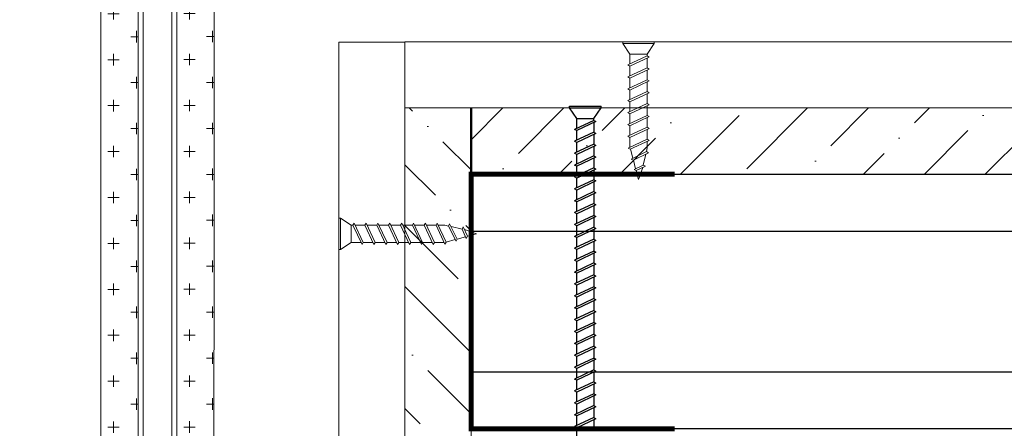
# Model space of a CAD drawing. Header units: millimetres. Extents: x 2030 to 93988, y -10431 to 40770.
# Tile 4 of 54: x 33931 to 37009, y -4653 to -3377. Entities that reach past the tile are written whole.
import ezdxf

# ---------------------------------------------------------------- set-up
doc = ezdxf.new("R2010")
doc.units = ezdxf.units.MM
doc.set_wipeout_variables(frame=1)
doc.layers.add('01_Техстронг Плита', color=32, linetype='Continuous', lineweight=9)
doc.layers.add('Анкеры и саморезы', color=7, linetype='Continuous', lineweight=9, true_color=0x000000)
doc.layers.add('Шпильки', color=7, linetype='Continuous', lineweight=9, true_color=0x000000)
doc.layers.add('профиль', color=7, linetype='Continuous', true_color=0x000000)

# ---------------------------------------------------------------- blocks, each defined once
blk = doc.blocks.new('*U383')
blk.add_wipeout([(-340.43, 4), (-340.43, -4), (0, -4), (0, 4)])
at = {"ltscale": 40}
for p, q in [((0, 4), (-325.63, 4)), ((0, 3), (-325.63, 3)), ((-325.63, -3), (0, -3)), ((0, -4), (-325.63, -4))]:
    blk.add_line(p, q, dxfattribs=at)
blk = doc.blocks.new('Саморез 4.2Х90')
at = {"color": 7}
for p, q in [((-8.6, 245.3), (-0.1, 268.8)), ((4.6, 251.4), (-0.1, 268.8)), ((-14.3, 218.9), (-9.5, 240.6)), ((-13.7, 243), (4.6, 251.4)), ((-9.5, 240.6), (-13.7, 243)), ((-9.5, 240.6), (8.8, 249)), ((4.6, 251.4), (8.8, 249)), ((10.1, 231.2), (5.6, 247.6)), ((-19.6, 216.2), (10.1, 231.2)), ((-15.5, 213.8), (-19.6, 216.2)), ((-17, 207), (-15.5, 213.8)), ((-15.5, 213.8), (14.3, 228.8)), ((10.1, 231.2), (14.3, 228.8)), ((16, 209.4), (11.2, 227.3)), ((-21.1, 192), (16.1, 209.5)), ((-17, 189.6), (20.3, 207.1)), ((16.1, 209.5), (20.3, 207.1)), ((-17, 189.6), (-21.1, 192)), ((-21.1, 168.7), (16.7, 186.5)), ((-17, 166.3), (20.9, 184.1)), ((16.7, 186.5), (20.9, 184.1)), ((-17, 166.3), (-21.1, 168.7)), ((-21.1, 145.4), (16.7, 163.2)), ((-17, 143), (20.9, 160.8)), ((16.7, 163.2), (20.9, 160.8)), ((-17, 143), (-21.1, 145.4)), ((-21.1, 122), (16.7, 139.8)), ((-17, 119.6), (20.9, 137.4)), ((16.7, 139.8), (20.9, 137.4)), ((-17, 119.6), (-21.1, 122)), ((-21.1, 98.7), (16.7, 116.5)), ((16.7, 116.5), (20.9, 114.1)), ((-17, 96.3), (-21.1, 98.7)), ((-17, 96.3), (20.9, 114.1)), ((-21.1, 75.4), (16.7, 93.2)), ((-17, 73), (20.9, 90.8)), ((16.7, 93.2), (20.9, 90.8)), ((-17, 73), (-21.1, 75.4)), ((-21.1, 52), (16.7, 69.8)), ((-17, 49.6), (20.9, 67.4)), ((16.7, 69.8), (20.9, 67.4)), ((-17, 49.6), (-21.1, 52)), ((-21.1, 28.7), (16.7, 46.5)), ((-17, 26.3), (20.9, 44.1)), ((16.7, 46.5), (20.9, 44.1)), ((-17, 23), (-31.1, 2)), ((-17, 26.3), (-21.1, 28.7)), ((16.7, 23), (-17, 23)), ((16.7, 23), (30.8, 2)), ((30.8, 2), (-31.1, 2)), ((-31.1, 2), (-31.1, -1.2)), ((30.8, 2), (30.8, -1.2)), ((30.8, -1.2), (-31.1, -1.2))]:
    blk.add_line(p, q, dxfattribs=at)
for points in [[(-17, 194), (-17, 207)], [(16.7, 205.4), (16.7, 186.5)], [(-17, 170.7), (-17, 189.6)], [(16.7, 182.1), (16.7, 163.2)], [(-17, 147.3), (-17, 166.3)], [(16.7, 158.8), (16.7, 139.8)], [(-17, 124), (-17, 143)], [(16.7, 135.5), (16.7, 116.5)], [(-17, 100.7), (-17, 119.6)], [(16.7, 112.1), (16.7, 93.2)], [(-17, 77.3), (-17, 96.3)], [(16.7, 88.8), (16.7, 69.8)], [(-17, 54), (-17, 73)], [(16.7, 65.5), (16.7, 46.5)], [(-17, 30.7), (-17, 49.6)], [(16.7, 42.1), (16.7, 23.2)], [(16.7, 42.1), (16.7, 23.2)]]:
    blk.add_lwpolyline(points, dxfattribs=at)
blk.add_lwpolyline([(-17, 26.3), (-17, 23)])

msp = doc.modelspace()

# ---------------------------------------------------------------- hatches: boundary and pattern name
at = {"layer": '01_Техстронг Плита', "ltscale": 4}
h = msp.add_hatch(dxfattribs=at)
h.set_pattern_fill('ANSI36', color=32, scale=42.429359, angle=-90, style=0)
h.set_pattern_definition([(315, (-250110.64, 157964), (261.95573, -71.44247), [336.78304, -67.35661, 0, -67.35661])])
h.paths.add_polyline_path([(35342.318, -4860.933), (35135.798, -4860.933), (35135.798, -3652.271), (35342.318, -3652.271)])
h = msp.add_hatch(dxfattribs=at)
h.set_pattern_fill('ANSI36', color=32, scale=42.429359, angle=-180, style=0)
h.set_pattern_definition([(225, (204665.91, 281594.17), (-71.44247, -261.95573), [336.78304, -67.35661, 0, -67.35661])])
h.paths.add_polyline_path([(35342.318, -3858.79), (35342.318, -3652.271), (40530.968, -3652.271), (40530.968, -3858.79)])

# ---------------------------------------------------------------- linework, layer by layer
at = {"color": 7}
for p, q in [((35650.068, -3647.178), (35748.601, -3647.178)), ((35650.068, -3652.271), (35650.068, -3647.178)), ((35650.068, -3652.271), (35748.601, -3652.271)), ((35672.543, -3685.694), (35650.068, -3652.271)), ((35726.126, -3685.694), (35748.601, -3652.271)), ((35748.601, -3652.271), (35748.601, -3647.178)), ((35726.126, -3690.977), (35665.912, -3719.309)), ((35672.543, -3685.694), (35726.126, -3685.694)), ((35726.126, -3690.977), (35732.758, -3694.806)), ((35672.543, -3723.138), (35665.912, -3719.309)), ((35732.758, -3694.806), (35672.543, -3723.138)), ((35726.126, -3728.114), (35665.912, -3756.446)), ((35732.758, -3731.942), (35672.543, -3760.275)), ((35726.126, -3728.114), (35732.758, -3731.942)), ((35672.543, -3760.275), (35665.912, -3756.446)), ((35726.126, -3765.25), (35665.912, -3793.583)), ((35732.758, -3769.079), (35672.543, -3797.412)), ((35726.126, -3765.25), (35732.758, -3769.079)), ((35672.543, -3797.412), (35665.912, -3793.583)), ((35726.126, -3802.387), (35665.912, -3830.719)), ((35732.758, -3806.216), (35672.543, -3834.548)), ((35726.126, -3802.387), (35732.758, -3806.216)), ((35672.543, -3834.548), (35665.912, -3830.719)), ((35726.126, -3839.524), (35665.912, -3867.856)), ((35732.758, -3843.352), (35672.543, -3871.685)), ((35726.126, -3839.524), (35732.758, -3843.352)), ((35672.543, -3871.685), (35665.912, -3867.856)), ((35726.126, -3876.66), (35665.912, -3904.993)), ((35726.126, -3876.66), (35732.758, -3880.489)), ((35672.543, -3908.822), (35665.912, -3904.993)), ((35732.758, -3880.489), (35672.543, -3908.822)), ((35726.126, -3913.797), (35665.912, -3942.13)), ((35732.758, -3917.626), (35672.543, -3945.958)), ((35726.126, -3913.797), (35732.758, -3917.626)), ((35672.543, -3945.958), (35665.912, -3942.13)), ((35726.126, -3950.934), (35665.912, -3979.266)), ((35732.758, -3954.762), (35672.543, -3983.095)), ((35726.126, -3950.934), (35732.758, -3954.762)), ((35672.543, -3983.095), (35665.912, -3979.266)), ((35726.126, -3988.07), (35665.912, -4016.403)), ((35732.758, -3991.899), (35672.543, -4020.232)), ((35726.126, -3988.07), (35732.758, -3991.899)), ((35672.543, -4020.232), (35665.912, -4016.403)), ((35726.126, -4025.207), (35665.912, -4053.54)), ((35732.758, -4029.036), (35672.543, -4057.368)), ((35726.126, -4025.207), (35732.758, -4029.036)), ((35672.543, -4057.368), (35665.912, -4053.54)), ((35726.126, -4062.344), (35665.912, -4090.676)), ((35726.126, -4062.344), (35732.758, -4066.172)), ((35672.543, -4094.505), (35665.912, -4090.676)), ((35732.758, -4066.172), (35672.543, -4094.505)), ((35726.126, -4099.48), (35665.912, -4127.813)), ((35732.758, -4103.309), (35672.543, -4131.642)), ((35726.126, -4099.48), (35732.758, -4103.309)), ((35672.543, -4131.642), (35665.912, -4127.813)), ((35726.126, -4136.617), (35665.912, -4164.95)), ((35732.758, -4140.446), (35672.543, -4168.778)), ((35726.126, -4136.617), (35732.758, -4140.446)), ((35672.543, -4168.778), (35665.912, -4164.95)), ((35726.126, -4173.754), (35665.912, -4202.086)), ((35732.758, -4177.582), (35672.543, -4205.915)), ((35726.126, -4173.754), (35732.758, -4177.582)), ((35672.543, -4205.915), (35665.912, -4202.086)), ((35726.126, -4210.89), (35665.912, -4239.223)), ((35732.758, -4214.719), (35672.543, -4243.052)), ((35726.126, -4210.89), (35732.758, -4214.719)), ((35672.543, -4243.052), (35665.912, -4239.223)), ((35726.126, -4248.027), (35665.912, -4276.36)), ((35672.543, -4280.188), (35665.912, -4276.36)), ((35732.758, -4251.856), (35672.543, -4280.188)), ((35726.126, -4248.027), (35732.758, -4251.856)), ((35726.126, -4285.164), (35665.912, -4313.496)), ((35732.758, -4288.992), (35672.543, -4317.325)), ((35726.126, -4285.164), (35732.758, -4288.992)), ((35672.543, -4317.325), (35665.912, -4313.496)), ((35726.126, -4322.3), (35665.912, -4350.633)), ((35732.758, -4326.129), (35672.543, -4354.462)), ((35726.126, -4322.3), (35732.758, -4326.129)), ((35672.543, -4354.462), (35665.912, -4350.633)), ((35726.126, -4359.437), (35665.912, -4387.77)), ((35732.758, -4363.266), (35672.543, -4391.598)), ((35726.126, -4359.437), (35732.758, -4363.266)), ((35672.543, -4391.598), (35665.912, -4387.77)), ((35726.126, -4396.574), (35665.912, -4424.906)), ((35732.758, -4400.402), (35672.543, -4428.735)), ((35726.126, -4396.574), (35732.758, -4400.402)), ((35672.543, -4428.735), (35665.912, -4424.906)), ((35726.126, -4433.71), (35665.912, -4462.043)), ((35672.543, -4465.872), (35665.912, -4462.043)), ((35732.758, -4437.539), (35672.543, -4465.872)), ((35726.126, -4433.71), (35732.758, -4437.539)), ((35726.126, -4470.847), (35665.912, -4499.18)), ((35732.758, -4474.676), (35672.543, -4503.008)), ((35726.126, -4470.847), (35732.758, -4474.676)), ((35672.543, -4503.008), (35665.912, -4499.18)), ((35726.126, -4507.984), (35665.912, -4536.316)), ((35732.758, -4511.812), (35672.543, -4540.145)), ((35726.126, -4507.984), (35732.758, -4511.812)), ((35672.543, -4540.145), (35665.912, -4536.316)), ((35726.126, -4545.12), (35665.912, -4573.453)), ((35732.758, -4548.949), (35672.543, -4577.282)), ((35726.126, -4545.12), (35732.758, -4548.949)), ((35672.543, -4577.282), (35665.912, -4573.453)), ((35726.126, -4582.257), (35665.912, -4610.59)), ((35732.758, -4586.086), (35672.543, -4614.418)), ((35726.126, -4582.257), (35732.758, -4586.086)), ((35672.543, -4614.418), (35665.912, -4610.59)), ((35726.126, -4619.394), (35665.912, -4647.726)), ((35672.543, -4651.555), (35665.912, -4647.726)), ((35732.758, -4623.222), (35672.543, -4651.555)), ((35726.126, -4619.394), (35732.758, -4623.222))]:
    msp.add_line(p, q, dxfattribs=at)
at = {"color": 1, "lineweight": 50}
msp.add_lwpolyline([(35342.318, -3858.79), (35342.318, -3652.271)], dxfattribs=at)
at = {"color": 7}
for points in [[(35672.543, -3716.189), (35672.543, -3686.002)], [(35672.543, -3716.189), (35672.543, -3686.002)], [(35672.543, -3753.326), (35672.543, -3723.138)], [(35726.126, -3697.926), (35726.126, -3728.114)], [(35726.126, -3735.063), (35726.126, -3765.25)], [(35672.543, -3790.463), (35672.543, -3760.275)], [(35726.126, -3772.199), (35726.126, -3802.387)], [(35672.543, -3827.599), (35672.543, -3797.412)], [(35726.126, -3809.336), (35726.126, -3839.524)], [(35672.543, -3864.736), (35672.543, -3834.548)], [(35726.126, -3846.473), (35726.126, -3876.66)], [(35672.543, -3901.873), (35672.543, -3871.685)], [(35672.543, -3939.009), (35672.543, -3908.822)], [(35726.126, -3883.609), (35726.126, -3913.797)], [(35726.126, -3920.746), (35726.126, -3950.934)], [(35672.543, -3976.146), (35672.543, -3945.958)], [(35726.126, -3957.883), (35726.126, -3988.07)], [(35672.543, -4013.283), (35672.543, -3983.095)], [(35726.126, -3995.019), (35726.126, -4025.207)], [(35672.543, -4050.419), (35672.543, -4020.232)], [(35726.126, -4032.156), (35726.126, -4062.344)], [(35672.543, -4087.556), (35672.543, -4057.368)], [(35726.126, -4069.293), (35726.126, -4099.48)], [(35672.543, -4124.693), (35672.543, -4094.505)], [(35726.126, -4106.429), (35726.126, -4136.617)], [(35672.543, -4161.829), (35672.543, -4131.642)], [(35726.126, -4143.566), (35726.126, -4173.754)], [(35672.543, -4198.966), (35672.543, -4168.778)], [(35726.126, -4180.703), (35726.126, -4210.89)], [(35672.543, -4236.103), (35672.543, -4205.915)], [(35672.543, -4273.239), (35672.543, -4243.052)], [(35726.126, -4217.839), (35726.126, -4248.027)], [(35726.126, -4254.976), (35726.126, -4285.164)], [(35672.543, -4310.376), (35672.543, -4280.188)], [(35726.126, -4292.113), (35726.126, -4322.3)], [(35672.543, -4347.513), (35672.543, -4317.325)], [(35726.126, -4329.249), (35726.126, -4359.437)], [(35672.543, -4384.649), (35672.543, -4354.462)], [(35726.126, -4366.386), (35726.126, -4396.574)], [(35672.543, -4421.786), (35672.543, -4391.598)], [(35672.543, -4458.923), (35672.543, -4428.735)], [(35726.126, -4403.523), (35726.126, -4433.71)], [(35726.126, -4440.659), (35726.126, -4470.847)], [(35672.543, -4496.059), (35672.543, -4465.872)], [(35726.126, -4477.796), (35726.126, -4507.984)], [(35672.543, -4533.196), (35672.543, -4503.008)], [(35726.126, -4514.933), (35726.126, -4545.12)], [(35672.543, -4570.333), (35672.543, -4540.145)], [(35726.126, -4552.069), (35726.126, -4582.257)], [(35672.543, -4607.469), (35672.543, -4577.282)], [(35672.543, -4644.606), (35672.543, -4614.418)], [(35726.126, -4589.206), (35726.126, -4619.394)], [(35726.126, -4626.343), (35726.126, -4656.53)], [(35672.543, -4681.743), (35672.543, -4651.555)]]:
    msp.add_lwpolyline(points, dxfattribs=at)
msp.add_lwpolyline([(35726.126, -3690.977), (35726.126, -3685.694)])
at = {"color": 7, "lineweight": 50, "const_width": 15.916}
msp.add_lwpolyline([(35978.946, -4654.576), (35342.318, -4654.576), (35342.318, -3858.79), (35978.946, -3858.79)], dxfattribs=at)
at = {"layer": '01_Техстронг Плита', "color": 5, "ltscale": 4}
for points in [[(35135.798, -6866.374), (34929.279, -6866.374), (34929.279, -3446.489), (35135.798, -3446.489)], [(35135.798, -3652.271), (35135.798, -3445.752), (40737.487, -3445.752), (40737.487, -3652.271)]]:
    msp.add_lwpolyline(points, close=True, dxfattribs=at)
at = {"layer": '01_Техстронг Плита', "color": 32, "ltscale": 4}
for points in [[(35342.318, -4860.933), (35135.798, -4860.933), (35135.798, -3652.271), (35342.318, -3652.271)], [(35342.318, -3858.79), (35342.318, -3652.271), (40530.968, -3652.271), (40530.968, -3858.79)]]:
    msp.add_lwpolyline(points, close=True, dxfattribs=at)
at = {"layer": 'профиль', "color": 7, "ltscale": 4}
msp.add_lwpolyline([(40530.968, -3858.79), (40530.968, -4654.576), (35342.214, -4654.576), (35342.338, -3858.79)], close=True, dxfattribs=at)
at = {"layer": 'профиль'}
for points in [[(35341.967, -4037.046), (40530.968, -4037.046)], [(35341.967, -4476.432), (40530.968, -4476.432)]]:
    msp.add_lwpolyline(points, dxfattribs=at)

# ---------------------------------------------------------------- block references
at = {"layer": 'Анкеры и саморезы', "xscale": 1.59157149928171, "yscale": 1.59157149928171, "zscale": 1.59157149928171}
for p, rotation in [((35865.767, -3447.905), 180), ((34931.241, -4045.827), 270)]:
    msp.add_blockref('Саморез 4.2Х90', p, dxfattribs=dict(at, rotation=rotation))
at = {"layer": 'Шпильки', "xscale": 15.09993523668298, "yscale": 15.09993523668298, "zscale": 15.09993523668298, "rotation": 90}
msp.add_blockref('*U383', (34362.068, -1949.326), dxfattribs=at)

# ---------------------------------------------------------------- next in the draw order: hatches: boundary and pattern name
at = {"layer": 'Шпильки'}
h = msp.add_hatch(dxfattribs=at)
h.set_pattern_fill('CROSS', color=102, scale=11.300158)
h.set_pattern_definition([(0, (-522548.48, -280694.97), (71.756001, 71.756001), [35.878, -107.634002]), (90, (-522530.54, -280712.91), (-71.756001, 71.756001), [35.878, -107.634002])])
h.paths.add_polyline_path([(34184.899, -6866.354), (34301.138, -6866.354), (34301.138, -1949.673), (34184.898, -1949.673)])
h = msp.add_hatch(dxfattribs=at)
h.set_pattern_fill('CROSS', color=102, scale=11.300158)
h.set_pattern_definition([(0, (-522310.98, -280694.55), (71.756001, 71.756001), [35.878, -107.634002]), (90, (-522293.04, -280712.49), (-71.756001, 71.756001), [35.878, -107.634002])])
h.paths.add_polyline_path([(34422.395, -6866.354), (34538.635, -6866.354), (34538.707, -1949.772), (34422.467, -1949.772)])

# ---------------------------------------------------------------- next in the draw order: linework, layer by layer
at = {"layer": 'Шпильки', "color": 102, "ltscale": 4}
for points in [[(34184.898, -1949.673), (34301.138, -1949.673), (34301.138, -6866.354), (34184.899, -6866.354)], [(34422.467, -1949.772), (34538.707, -1949.772), (34538.635, -6866.354), (34422.395, -6866.354)]]:
    msp.add_lwpolyline(points, close=True, dxfattribs=at)

doc.saveas('drawing.dxf')
